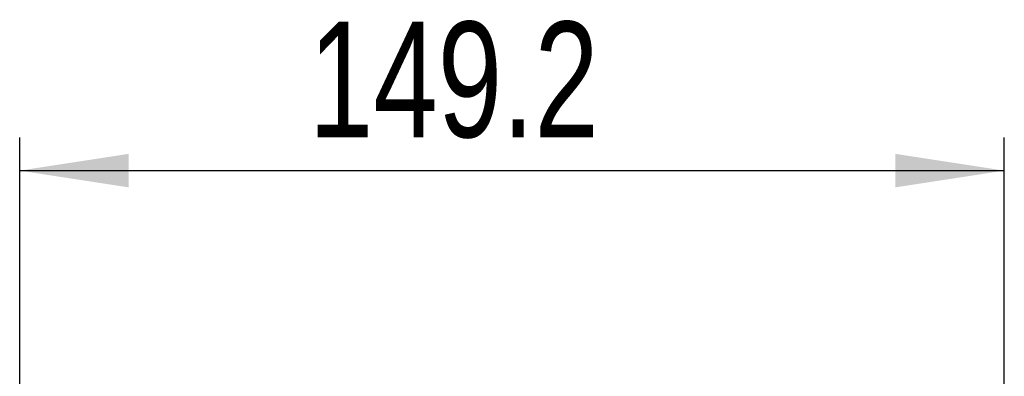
# Model space of a CAD drawing. Header units: millimetres. Extents: x 5 to 273, y 7 to 200.
# Tile 16 of 34: x 127 to 157, y 98 to 109. Entities that reach past the tile are written whole.
import ezdxf

# ---------------------------------------------------------------- set-up
doc = ezdxf.new("R2010")
doc.units = ezdxf.units.MM
doc.layers.add('FORMAT', color=7, linetype='Continuous')
doc.styles.add('SLDTEXTSTYLE0', font='TXT', dxfattribs={"width": 0.75})
doc.dimstyles.new('SLDDIMSTYLE0', dxfattribs={"dimtxt": 3.5, "dimasz": 3.302, "dimexe": 0, "dimexo": 0.0625, "dimgap": 0.875, "dimtad": 1, "dimdec": 1, "dimlfac": 5, "dimrnd": 1e-09, "dimzin": 12, "dimdsep": 46, "dimtxsty": 'SLDTEXTSTYLE0', "dimsah": 1, "dimcen": 0.09, "dimadec": 0, "dimazin": 3, "dimtfac": 1, "dimtdec": 1, "dimtofl": 0, "dimtmove": 0, "dimatfit": 3, "dimfxl": 0, "dimfrac": 2, "dimtolj": 1, "dimtzin": 12, "dimarcsym": 0})

# ---------------------------------------------------------------- blocks, each defined once
blk = doc.blocks.new('_D')
at = {"layer": 'FORMAT'}
for p, q in [((127.436, 72.559), (127.436, 105.327)), ((157.276, 72.359), (157.276, 105.327)), ((127.436, 104.327), (157.276, 104.327))]:
    blk.add_line(p, q, dxfattribs=at)
for points in [[(127.436, 104.327), (130.738, 103.819), (130.738, 104.835)], [(157.276, 104.327), (153.974, 104.835), (153.974, 103.819)]]:
    blk.add_solid(points, dxfattribs=at)
at = {"layer": 'FORMAT', "insert": (136.202, 108.839), "char_height": 3.5, "attachment_point": 1, "style": 'SLDTEXTSTYLE0'}
blk.add_mtext('149.2', dxfattribs=at)

msp = doc.modelspace()

# ---------------------------------------------------------------- dimensions: what is measured, and where the dimension line sits
at = {"layer": 'FORMAT'}
dim = msp.add_linear_dim(base=(157.276, 104.327), p1=(127.436, 71.559), p2=(157.276, 71.359), dimstyle='SLDDIMSTYLE0', dxfattribs=at)
dim.commit()
dim.dimension.update_dxf_attribs({"geometry": '_D', "text_midpoint": (142.02, 104.327), "dimtype": 160})

doc.saveas('drawing.dxf')
